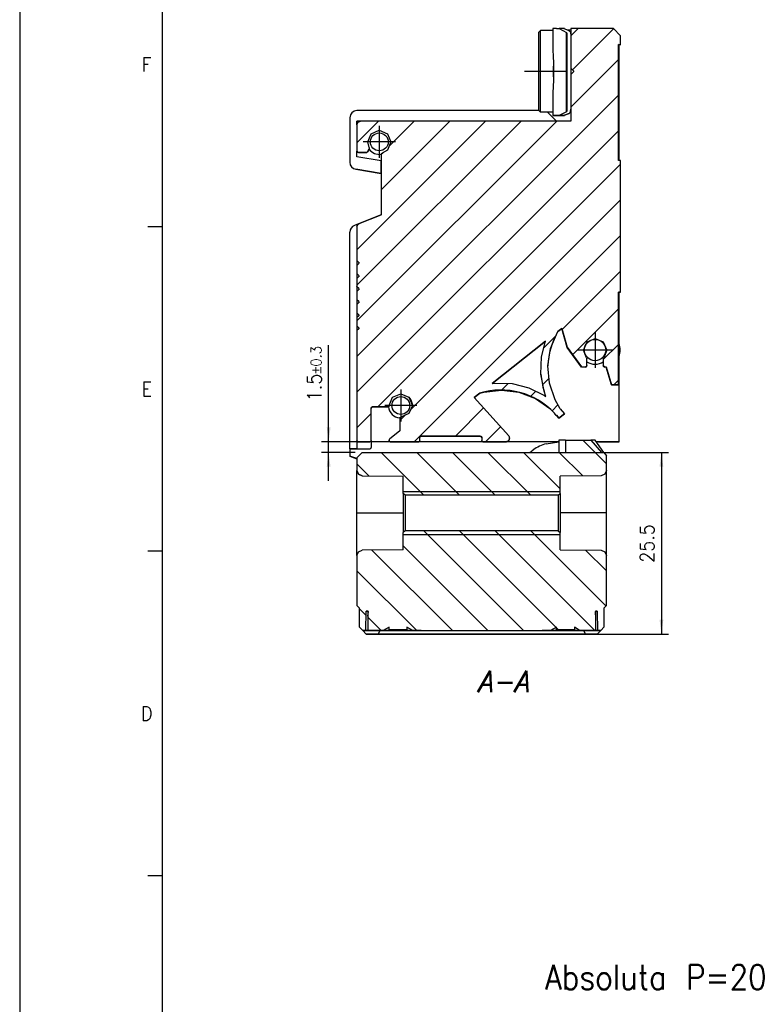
# Model space of a CAD drawing. Header units: millimetres. Extents: x -285 to 2170, y -283 to 203.
# Tile 2 of 33: x -285 to -183, y -93 to 45. Entities that reach past the tile are written whole.
import ezdxf

# ---------------------------------------------------------------- set-up
doc = ezdxf.new("R2010")
doc.units = ezdxf.units.MM
doc.linetypes.add('DOT_CENTER', pattern=[14, 12, -1, 0, -1])
doc.layers.add('1', color=7, linetype='Continuous')
doc.styles.add('CONVERTER_11', font='txt.shx', dxfattribs={"width": 0.9})
doc.styles.add('CONVERTER_14', font='txt.shx', dxfattribs={"width": 0.9, "oblique": 15})
doc.dimstyles.new('ME10_DIM_25', dxfattribs={"dimtxt": 2, "dimasz": 2, "dimexe": 1, "dimexo": 1, "dimgap": 1, "dimtad": 1, "dimdec": 1, "dimdsep": 46, "dimtxsty": 'CONVERTER_11', "dimsah": 1, "dimcen": 0.09, "dimclrd": 2, "dimclre": 2, "dimclrt": 2, "dimadec": 0, "dimazin": 0, "dimtfac": 1, "dimtdec": 4, "dimtix": 1, "dimtmove": 0, "dimatfit": 3, "dimfxl": 1, "dimtolj": 1, "dimtzin": 0, "dimarcsym": 0})
doc.dimstyles.new('ME10_DIM_26', dxfattribs={"dimtxt": 2, "dimasz": 2, "dimexe": 1, "dimexo": 1, "dimgap": 1, "dimtad": 1, "dimdsep": 46, "dimtxsty": 'CONVERTER_11', "dimsah": 1, "dimcen": 0.09, "dimclrd": 2, "dimclre": 2, "dimclrt": 2, "dimadec": 0, "dimazin": 0, "dimtol": 1, "dimtp": 0.3, "dimtm": 0.3, "dimtfac": 0.75, "dimtdec": 1, "dimtix": 1, "dimtmove": 0, "dimatfit": 3, "dimfxl": 1, "dimtolj": 1, "dimtzin": 0, "dimarcsym": 0})
pattern_1 = [(-45, (0, 0), (2.5, 2.5), [])]

# ---------------------------------------------------------------- blocks, each defined once
blk = doc.blocks.new('Marco_a2', base_point=(304.21, -212.02))
at = {"layer": '1', "color": 7, "linetype": 'Continuous'}
blk.add_line((-264.79, 197.98), (-264.79, -212.02), dxfattribs=at)
at = {"layer": '1', "color": 2, "linetype": 'Continuous'}
for p, q in [((-284.79, 79.98), (-284.79, -217.02)), ((-264.79, 15.76), (-266.79, 15.76)), ((-264.79, -29.8), (-266.79, -29.8)), ((-264.79, -75.35), (-266.79, -75.35))]:
    blk.add_line(p, q, dxfattribs=at)
at = {"layer": '1', "color": 2, "char_height": 2, "attachment_point": 4, "line_spacing_factor": 1.20048, "style": 'CONVERTER_11'}
for s, insert in [('F', (-267.69, 38.54)), ('E', (-267.69, -7.02)), ('D', (-267.78, -52.58))]:
    blk.add_mtext(s, dxfattribs=dict(at, insert=insert))
blk = doc.blocks.new('Top', base_point=(304.21, -212.02))
blk.add_blockref('Marco_a2', (304.21, -212.02))
blk = doc.blocks.new('CABEZA__23', base_point=(-237.46, -41.42))
at = {"linetype": 'Continuous'}
h = blk.add_hatch(dxfattribs=at)
h.set_pattern_fill('_USER', color=3, scale=3.535534, angle=-45, pattern_type=0)
h.set_pattern_definition(pattern_1)
h.paths.add_polyline_path([(-230.96, -21.67), (-230.96, -19.27), (-236.72, -19.19), (-237.24, -18.98), (-237.46, -18.44), (-237.46, -16.67), (-236.71, -15.92), (-208.2, -15.92), (-208.2, -14.21), (-204.66, -14.21), (-203.15, -15.92), (-202.8, -15.92), (-202.46, -16.38), (-202.46, -18.44), (-202.68, -18.98), (-203.2, -19.19), (-208.96, -19.27), (-208.96, -21.67), (-209.21, -21.92), (-230.71, -21.92)])
h = blk.add_hatch(dxfattribs=at)
h.set_pattern_fill('_USER', color=3, scale=3.535534, angle=-45, pattern_type=0)
h.set_pattern_definition(pattern_1)
h.paths.add_polyline_path([(-230.96, -27.17), (-230.96, -29.57), (-236.72, -29.65), (-237.24, -29.87), (-237.46, -30.4), (-237.46, -37.42), (-237.16, -37.72), (-237.16, -40.42), (-236.66, -40.92), (-236.23, -40.92), (-236.16, -38.22), (-235.91, -38.22), (-235.91, -40.92), (-233.78, -40.92), (-233.38, -40.68), (-232.96, -40.47), (-232.96, -40.82), (-230.45, -40.82), (-230.45, -40.47), (-230.04, -40.68), (-229.63, -40.92), (-210.28, -40.92), (-209.88, -40.68), (-209.46, -40.47), (-209.46, -40.82), (-206.95, -40.82), (-206.95, -40.47), (-206.54, -40.68), (-206.13, -40.92), (-204.01, -40.92), (-204.01, -38.22), (-203.76, -38.22), (-203.69, -40.92), (-203.26, -40.92), (-202.76, -40.42), (-202.76, -37.72), (-202.46, -37.42), (-202.46, -30.4), (-202.68, -29.87), (-203.2, -29.65), (-208.96, -29.57), (-208.96, -27.17), (-209.21, -26.92), (-230.71, -26.92)])
at = {"color": 7, "linetype": 'Continuous'}
for p, q in [((-209.13, -14.21), (-209.13, -15.92)), ((-208.2, -14.21), (-208.2, -15.92)), ((-208.2, -14.21), (-204.66, -14.21)), ((-204.66, -14.21), (-203.15, -15.92)), ((-204.04, -14.21), (-204.66, -14.21)), ((-202.8, -15.92), (-204.04, -14.21)), ((-236.71, -15.92), (-237.46, -16.67)), ((-236.71, -15.92), (-208.2, -15.92)), ((-203.15, -15.92), (-202.8, -15.92)), ((-202.8, -15.92), (-202.46, -16.38)), ((-202.46, -18.44), (-202.46, -16.38)), ((-237.46, -16.67), (-237.46, -18.44)), ((-237.46, -24.42), (-237.46, -18.44)), ((-237.24, -18.98), (-237.46, -18.44)), ((-237.46, -18.44), (-237.24, -18.98)), ((-236.72, -19.19), (-237.24, -18.98)), ((-237.24, -18.98), (-236.72, -19.19)), ((-236.72, -19.19), (-230.96, -19.27)), ((-236.72, -19.19), (-230.96, -19.27)), ((-230.96, -21.67), (-230.96, -19.27)), ((-203.2, -19.19), (-208.96, -19.27)), ((-203.2, -19.19), (-208.96, -19.27)), ((-208.96, -21.67), (-208.96, -19.27)), ((-202.68, -18.98), (-203.2, -19.19)), ((-202.68, -18.98), (-203.2, -19.19)), ((-202.46, -18.44), (-202.68, -18.98)), ((-202.46, -18.44), (-202.68, -18.98)), ((-202.46, -24.42), (-202.46, -18.44)), ((-230.71, -21.92), (-230.96, -21.67)), ((-230.96, -21.67), (-230.96, -27.17)), ((-230.71, -21.92), (-230.71, -26.92)), ((-209.21, -21.92), (-230.71, -21.92)), ((-209.21, -21.92), (-208.96, -21.67)), ((-209.21, -21.92), (-209.21, -26.92)), ((-208.96, -21.67), (-208.96, -27.17)), ((-237.46, -24.42), (-236.72, -24.42)), ((-237.46, -30.4), (-237.46, -24.42)), ((-236.72, -24.42), (-230.96, -24.42)), ((-203.2, -24.42), (-208.96, -24.42)), ((-202.46, -24.42), (-203.2, -24.42)), ((-202.46, -30.4), (-202.46, -24.42)), ((-230.71, -26.92), (-230.96, -27.17)), ((-230.96, -29.57), (-230.96, -27.17)), ((-209.21, -26.92), (-230.71, -26.92)), ((-209.21, -26.92), (-208.96, -27.17)), ((-208.96, -29.57), (-208.96, -27.17)), ((-237.46, -30.4), (-237.24, -29.87)), ((-237.46, -30.4), (-237.46, -37.42)), ((-237.24, -29.87), (-236.72, -29.65)), ((-230.96, -29.57), (-236.72, -29.65)), ((-208.96, -29.57), (-203.2, -29.65)), ((-203.2, -29.65), (-202.68, -29.87)), ((-202.68, -29.87), (-202.46, -30.4)), ((-202.46, -37.42), (-202.46, -30.4)), ((-237.46, -37.42), (-237.16, -37.72)), ((-237.16, -37.72), (-237.46, -37.42)), ((-237.16, -37.72), (-237.46, -37.42)), ((-237.46, -37.42), (-237.16, -37.72)), ((-237.16, -37.72), (-237.16, -40.42)), ((-236.23, -40.92), (-236.16, -38.22)), ((-236.23, -40.92), (-236.16, -38.22)), ((-236.16, -38.22), (-235.91, -38.22)), ((-235.97, -38.22), (-236.16, -38.22)), ((-236.16, -38.22), (-236.16, -38.22)), ((-235.95, -38.57), (-235.99, -38.92)), ((-235.91, -38.22), (-235.97, -38.22)), ((-235.91, -38.27), (-235.95, -38.57)), ((-235.91, -40.92), (-235.91, -38.22)), ((-204.01, -38.22), (-204.01, -40.92)), ((-204.01, -38.22), (-203.76, -38.22)), ((-203.94, -38.22), (-204.01, -38.22)), ((-203.97, -38.57), (-204.01, -38.27)), ((-203.93, -38.92), (-203.97, -38.57)), ((-203.76, -38.22), (-203.94, -38.22)), ((-203.76, -38.22), (-203.69, -40.92)), ((-203.76, -38.22), (-203.69, -40.92)), ((-203.76, -38.22), (-203.76, -38.22)), ((-202.46, -37.42), (-202.76, -37.72)), ((-202.76, -37.72), (-202.46, -37.42)), ((-202.76, -37.72), (-202.46, -37.42)), ((-202.46, -37.42), (-202.76, -37.72)), ((-202.76, -40.42), (-202.76, -37.72)), ((-235.91, -38.92), (-235.99, -38.92)), ((-235.99, -38.92), (-235.91, -38.92)), ((-204.01, -38.92), (-203.93, -38.92)), ((-237.16, -40.42), (-236.66, -40.92)), ((-236.66, -40.92), (-237.16, -40.42)), ((-237.16, -40.42), (-237.16, -40.42)), ((-236.66, -40.92), (-236.66, -40.92)), ((-236.66, -40.92), (-236.23, -40.92)), ((-236.66, -40.92), (-236.16, -41.42)), ((-234.22, -40.92), (-236.66, -40.92)), ((-236.66, -40.92), (-236.16, -41.42)), ((-236.23, -40.92), (-236.23, -40.92)), ((-236.23, -40.92), (-233.38, -40.92)), ((-236.16, -41.42), (-234.51, -41.42)), ((-203.76, -41.42), (-236.16, -41.42)), ((-235.91, -40.92), (-233.78, -40.92)), ((-235.91, -40.92), (-235.91, -40.92)), ((-234.51, -41.42), (-234.22, -40.92)), ((-233.38, -40.68), (-233.78, -40.92)), ((-232.96, -40.47), (-233.38, -40.68)), ((-232.96, -40.82), (-232.96, -40.47)), ((-230.45, -40.82), (-232.96, -40.82)), ((-231.71, -40.92), (-229.63, -40.92)), ((-230.45, -40.47), (-230.45, -40.82)), ((-230.04, -40.68), (-230.45, -40.47)), ((-229.63, -40.92), (-230.04, -40.68)), ((-229.63, -40.92), (-210.28, -40.92)), ((-209.88, -40.68), (-210.28, -40.92)), ((-209.46, -40.47), (-209.88, -40.68)), ((-209.46, -40.82), (-209.46, -40.47)), ((-206.95, -40.82), (-209.46, -40.82)), ((-208.21, -40.92), (-206.13, -40.92)), ((-206.54, -40.68), (-206.95, -40.47)), ((-206.95, -40.47), (-206.95, -40.82)), ((-206.13, -40.92), (-206.54, -40.68)), ((-206.53, -40.92), (-203.69, -40.92)), ((-206.13, -40.92), (-204.01, -40.92)), ((-205.69, -40.92), (-205.41, -41.42)), ((-203.26, -40.92), (-205.69, -40.92)), ((-205.41, -41.42), (-203.76, -41.42)), ((-204.01, -40.92), (-204.01, -40.92)), ((-203.76, -41.42), (-203.26, -40.92)), ((-203.76, -41.42), (-203.26, -40.92)), ((-203.69, -40.92), (-203.26, -40.92)), ((-203.69, -40.92), (-203.69, -40.92)), ((-203.26, -40.92), (-202.76, -40.42)), ((-202.76, -40.42), (-203.26, -40.92)), ((-203.26, -40.92), (-203.26, -40.92)), ((-202.76, -40.42), (-202.76, -40.42))]:
    blk.add_line(p, q, dxfattribs=at)
for points, knots in [([(-208.2, -14.21), (-208.38, -14.21), (-208.69, -14.21), (-209, -14.21), (-209.13, -14.21)], [0, 0, 0, 0, 0.5416641, 0.9298079, 0.9298079, 0.9298079, 0.9298079]), ([(-235.91, -40.92), (-235.86, -40.92), (-235.76, -40.92), (-235.52, -40.92), (-235.15, -40.92), (-234.63, -40.92), (-234, -40.92), (-233.53, -40.92), (-233.29, -40.92)], [0, 0, 0, 0, 0.133957, 0.319313, 0.708311, 1.23432, 1.879507, 2.622001, 2.622001, 2.622001, 2.622001]), ([(-229.86, -41.42), (-229.89, -41.42), (-230, -41.42), (-230.26, -41.42), (-230.66, -41.42), (-231.19, -41.42), (-231.8, -41.42), (-232.46, -41.42), (-233.11, -41.42), (-233.73, -41.42), (-234.24, -41.42), (-234.68, -41.42), (-234.87, -41.42), (-235.11, -41.42), (-234.87, -41.42), (-234.68, -41.42), (-234.24, -41.42), (-233.73, -41.42), (-233.11, -41.42), (-232.46, -41.42), (-231.8, -41.42), (-231.19, -41.42), (-230.66, -41.42), (-230.26, -41.42), (-230, -41.42), (-229.89, -41.42), (-229.86, -41.42)], [0, 0, 0, 0, 0.088594, 0.348334, 0.761523, 1.3, 1.927071, 2.6, 3.272929, 3.9, 4.438477, 4.851666, 5.111406, 5.2, 5.288594, 5.548334, 5.961523, 6.5, 7.127071, 7.8, 8.472929, 9.1, 9.638477, 10.051666, 10.311407, 10.4, 10.4, 10.4, 10.4]), ([(-234.96, -40.92), (-234.92, -40.92), (-234.78, -40.92), (-234.46, -40.92), (-233.95, -40.92), (-233.3, -40.92), (-232.53, -40.92), (-231.71, -40.92), (-230.89, -40.92), (-230.12, -40.92), (-229.48, -40.92), (-228.93, -40.92), (-228.69, -40.92), (-228.4, -40.92), (-228.69, -40.92), (-228.93, -40.92), (-229.48, -40.92), (-230.12, -40.92), (-230.89, -40.92), (-231.71, -40.92), (-232.53, -40.92), (-233.3, -40.92), (-233.95, -40.92), (-234.46, -40.92), (-234.78, -40.92), (-234.92, -40.92), (-234.96, -40.92)], [0, 0, 0, 0, 0.110742, 0.435417, 0.951904, 1.625, 2.408838, 3.25, 4.091162, 4.875, 5.548096, 6.064583, 6.389258, 6.5, 6.610742, 6.935417, 7.451904, 8.125, 8.908838, 9.75, 10.591162, 11.375, 12.048096, 12.564583, 12.889258, 13, 13, 13, 13]), ([(-234.51, -41.42), (-232.96, -41.42), (-229.79, -41.42), (-224.94, -41.42), (-219.96, -41.42), (-214.97, -41.42), (-210.12, -41.42), (-206.95, -41.42), (-205.41, -41.42)], [0, 0, 0, 0, 4.624775, 9.518238, 14.54789, 19.577542, 24.471006, 29.09578, 29.09578, 29.09578, 29.09578]), ([(-233.78, -40.92), (-233.63, -40.92), (-233.3, -40.92), (-232.8, -40.92), (-232.26, -40.92), (-231.89, -40.92), (-231.71, -40.92)], [0, 0, 0, 0, 0.461686, 0.971482, 1.514173, 2.07356, 2.07356, 2.07356, 2.07356]), ([(-233.29, -40.92), (-231.87, -40.92), (-228.95, -40.92), (-224.51, -40.92), (-219.96, -40.92), (-215.41, -40.92), (-210.96, -40.92), (-208.05, -40.92), (-206.63, -40.92)], [0, 0, 0, 0, 4.261438, 8.739822, 13.327993, 17.916165, 22.394549, 26.655987, 26.655987, 26.655987, 26.655987]), ([(-232.96, -40.82), (-232.76, -40.82), (-232.34, -40.82), (-231.71, -40.82), (-231.07, -40.82), (-230.66, -40.82), (-230.45, -40.82)], [0, 0, 0, 0, 0.610559, 1.25586, 1.901161, 2.51172, 2.51172, 2.51172, 2.51172]), ([(-211.46, -40.92), (-211.42, -40.92), (-211.28, -40.92), (-210.96, -40.92), (-210.45, -40.92), (-209.8, -40.92), (-209.03, -40.92), (-208.21, -40.92), (-207.39, -40.92), (-206.62, -40.92), (-205.98, -40.92), (-205.43, -40.92), (-205.19, -40.92), (-204.9, -40.92), (-205.19, -40.92), (-205.43, -40.92), (-205.98, -40.92), (-206.62, -40.92), (-207.39, -40.92), (-208.21, -40.92), (-209.03, -40.92), (-209.8, -40.92), (-210.45, -40.92), (-210.96, -40.92), (-211.28, -40.92), (-211.42, -40.92), (-211.46, -40.92)], [0, 0, 0, 0, 0.110742, 0.435417, 0.951904, 1.625, 2.408838, 3.25, 4.091162, 4.875, 5.548096, 6.064583, 6.389258, 6.5, 6.610742, 6.935417, 7.451904, 8.125, 8.908838, 9.75, 10.591162, 11.375, 12.048096, 12.564583, 12.889258, 13, 13, 13, 13]), ([(-210.28, -40.92), (-210.13, -40.92), (-209.8, -40.92), (-209.3, -40.92), (-208.76, -40.92), (-208.39, -40.92), (-208.21, -40.92)], [0, 0, 0, 0, 0.461686, 0.971482, 1.514173, 2.07356, 2.07356, 2.07356, 2.07356]), ([(-204.86, -41.42), (-204.89, -41.42), (-205, -41.42), (-205.26, -41.42), (-205.66, -41.42), (-206.19, -41.42), (-206.8, -41.42), (-207.46, -41.42), (-208.11, -41.42), (-208.73, -41.42), (-209.24, -41.42), (-209.68, -41.42), (-209.87, -41.42), (-210.11, -41.42), (-209.87, -41.42), (-209.68, -41.42), (-209.24, -41.42), (-208.73, -41.42), (-208.11, -41.42), (-207.46, -41.42), (-206.8, -41.42), (-206.19, -41.42), (-205.66, -41.42), (-205.26, -41.42), (-205, -41.42), (-204.89, -41.42), (-204.86, -41.42)], [0, 0, 0, 0, 0.088594, 0.348334, 0.761523, 1.3, 1.927071, 2.6, 3.272929, 3.9, 4.438477, 4.851666, 5.111406, 5.2, 5.288594, 5.548334, 5.961523, 6.5, 7.127071, 7.8, 8.472929, 9.1, 9.638477, 10.051666, 10.311407, 10.4, 10.4, 10.4, 10.4]), ([(-209.46, -40.82), (-209.26, -40.82), (-208.84, -40.82), (-208.21, -40.82), (-207.57, -40.82), (-207.16, -40.82), (-206.95, -40.82)], [0, 0, 0, 0, 0.610559, 1.25586, 1.901161, 2.51172, 2.51172, 2.51172, 2.51172]), ([(-206.63, -40.92), (-206.38, -40.92), (-205.92, -40.92), (-205.28, -40.92), (-204.76, -40.92), (-204.4, -40.92), (-204.16, -40.92), (-204.05, -40.92), (-204.01, -40.92)], [0, 0, 0, 0, 0.742494, 1.387681, 1.91369, 2.302688, 2.488044, 2.622001, 2.622001, 2.622001, 2.622001])]:
    blk.add_open_spline(points, degree=3, knots=knots, dxfattribs=at)
at = {"layer": '1', "color": 30, "linetype": 'Continuous'}
for p, q in [((-230.96, -21.42), (-208.96, -21.42)), ((-230.96, -27.42), (-208.96, -27.42))]:
    blk.add_line(p, q, dxfattribs=at)
blk = doc.blocks.new('REGLA__24', base_point=(-238.46, -16.81))
at = {"linetype": 'Continuous'}
h = blk.add_hatch(dxfattribs=at)
h.set_pattern_fill('_USER', color=3, scale=3.535534, angle=45, pattern_type=0)
h.set_pattern_definition([(45, (0, 0), (-2.5, 2.5), [])])
h.paths.add_polyline_path([(-237.31, 30.43), (-237.46, 30.08), (-237.46, 26.38), (-237.4, 26.24), (-237.26, 26.18), (-236.17, 26.18), (-236.03, 26.24), (-236, 26.28), (-235.75, 26.7), (-235.73, 26.8), (-235.75, 26.9), (-235.95, 27.68), (-235.48, 28.83), (-234.33, 29.31), (-233.18, 28.83), (-232.7, 27.68), (-233.18, 26.53), (-233.93, 26.11), (-234.02, 26.06), (-234.06, 26), (-234.06, 17.45), (-237.14, 16.22), (-237.31, 16.11), (-237.46, 15.76), (-237.46, 11.03), (-237.19, 10.75), (-237.16, 10.68), (-237.19, 10.61), (-237.46, 10.34), (-237.46, 9.19), (-237.19, 8.92), (-237.16, 8.85), (-237.19, 8.78), (-237.46, 8.51), (-237.46, 7.36), (-237.19, 7.09), (-237.16, 7.02), (-237.19, 6.95), (-237.46, 6.68), (-237.46, 5.53), (-237.19, 5.26), (-237.16, 5.18), (-237.19, 5.11), (-237.46, 4.84), (-237.46, 3.69), (-237.19, 3.42), (-237.16, 3.35), (-237.19, 3.28), (-237.46, 3.01), (-237.46, 1.86), (-237.19, 1.59), (-237.16, 1.52), (-237.19, 1.45), (-237.46, 1.18), (-237.46, -14.22), (-237.4, -14.36), (-237.26, -14.42), (-235.66, -14.42), (-235.52, -14.36), (-235.46, -14.22), (-235.46, -9.72), (-235.4, -9.58), (-235.26, -9.52), (-233.14, -9.52), (-233, -9.46), (-232.94, -9.32), (-232.46, -8.17), (-231.31, -7.7), (-230.16, -8.17), (-229.69, -9.32), (-230.16, -10.47), (-231.29, -10.95), (-231.43, -11.01), (-231.46, -11.04), (-231.46, -12.87), (-232.89, -14.07), (-232.9, -14.08), (-232.96, -14.22), (-232.9, -14.36), (-232.76, -14.42), (-228.86, -14.42), (-228.72, -14.36), (-228.66, -14.22), (-228.66, -13.82), (-228.6, -13.68), (-228.46, -13.62), (-220.16, -13.62), (-220.02, -13.68), (-219.96, -13.82), (-219.96, -14.22), (-219.9, -14.36), (-219.76, -14.42), (-216.54, -14.42), (-216.18, -14.27), (-216.04, -13.92), (-216.17, -13.59), (-221, -8.21), (-220.24, -7.61), (-219.64, -7.45), (-217.19, -7.16), (-214.74, -7.46), (-212.43, -8.34), (-210.41, -9.75), (-209.74, -10.4), (-209.52, -10.72), (-209.48, -10.69), (-209.14, -11.1), (-208.36, -10.48), (-208.95, -9.78), (-209.66, -8.54), (-210.45, -6.21), (-210.66, -3.75), (-210.28, -1.31), (-209.32, 0.97), (-209.26, 1.07), (-208.73, 1.49), (-207.97, -1.16), (-205.96, -3.92), (-205.39, -3.92), (-205.24, -3.86), (-205.19, -3.72), (-205.19, -2.77), (-205.24, -2.63), (-205.66, -1.54), (-205.18, -0.39), (-204.04, 0.08), (-202.89, -0.39), (-202.41, -1.54), (-202.83, -2.63), (-202.89, -2.77), (-202.89, -3.72), (-202.83, -3.86), (-202.69, -3.92), (-202.47, -3.92), (-201.76, -6.42), (-200.76, -6.42), (-200.76, 6.58), (-200.46, 6.58), (-200.46, 25.08), (-200.76, 25.08), (-200.76, 41.33), (-200.46, 41.33), (-200.46, 42.58), (-201.46, 43.58), (-207.46, 43.58), (-207.46, 38.02), (-207.09, 37.65), (-207.06, 37.58), (-207.09, 37.51), (-207.46, 37.14), (-207.46, 30.58), (-236.96, 30.58)])
h.paths.add_polyline_path([(-211.64, -4.93), (-211.55, -2.5), (-211.01, -0.31), (-218.49, -6.23), (-218.12, -6.19), (-215.69, -6.26), (-213.33, -6.85), (-211.16, -7.93), (-210.95, -8.07), (-211.2, -7.32)], flags=16)
at = {"color": 7, "linetype": 'Continuous'}
for p, q in [((-211.71, 43.33), (-211.96, 43.08)), ((-211.96, 35.79), (-211.96, 43.08)), ((-209.96, 43.33), (-211.71, 43.33)), ((-211.71, 35.71), (-211.71, 43.33)), ((-209.96, 43.58), (-209.96, 40.41)), ((-209.46, 43.58), (-209.96, 43.58)), ((-209.46, 43.58), (-209.08, 43.58)), ((-208.46, 43.58), (-209.08, 43.58)), ((-209.08, 43.58), (-208.06, 43.04)), ((-207.66, 43.27), (-208.46, 43.58)), ((-208.36, 43.58), (-208.46, 43.58)), ((-208.36, 43.54), (-208.36, 43.58)), ((-208.03, 42.99), (-208.06, 43.04)), ((-208.06, 31.92), (-208.06, 43.04)), ((-207.96, 42.87), (-208.03, 42.99)), ((-207.96, 41.58), (-207.96, 42.87)), ((-207.46, 43.37), (-207.93, 43.37)), ((-207.66, 43.27), (-207.56, 43.16)), ((-207.56, 43.16), (-207.5, 43.02)), ((-207.5, 43.02), (-207.49, 42.99)), ((-207.49, 42.99), (-207.46, 42.68)), ((-207.46, 43.58), (-207.46, 38.02)), ((-201.46, 43.58), (-207.46, 43.58)), ((-200.46, 42.58), (-201.46, 43.58)), ((-207.96, 33.38), (-207.96, 41.58)), ((-200.46, 41.33), (-200.46, 42.58)), ((-209.96, 40.41), (-209.96, 40.31)), ((-209.96, 40.31), (-209.95, 39.97)), ((-200.76, 41.33), (-200.46, 41.32)), ((-200.76, 41.33), (-200.46, 41.33)), ((-200.66, 41.32), (-200.76, 41.33)), ((-200.46, 41.32), (-200.76, 41.33)), ((-200.76, 25.08), (-200.76, 41.33)), ((-200.46, 41.32), (-200.66, 41.32)), ((-200.66, 25.08), (-200.66, 41.32)), ((-200.46, 41.32), (-200.46, 41.33)), ((-209.95, 39.97), (-209.87, 38.52)), ((-209.87, 38.52), (-209.86, 38.33)), ((-209.86, 36.82), (-209.86, 38.33)), ((-209.86, 38.33), (-209.86, 36.82)), ((-207.46, 38.02), (-207.09, 37.65)), ((-207.09, 37.65), (-207.46, 38.02)), ((-207.46, 38.02), (-207.46, 38.02)), ((-207.46, 38.02), (-207.46, 37.14)), ((-207.46, 37.14), (-207.09, 37.51)), ((-207.09, 37.65), (-207.06, 37.58)), ((-207.06, 37.58), (-207.09, 37.51)), ((-209.87, 36.63), (-209.95, 35.18)), ((-209.86, 36.82), (-209.87, 36.63)), ((-207.46, 37.14), (-207.46, 30.58)), ((-211.96, 32.08), (-211.96, 35.79)), ((-211.71, 31.83), (-211.71, 35.71)), ((-209.95, 35.18), (-209.96, 34.84)), ((-209.96, 34.84), (-209.96, 34.74)), ((-209.96, 34.74), (-209.96, 31.38)), ((-207.96, 32.08), (-207.96, 33.38)), ((-211.96, 32.07), (-237.46, 32.07)), ((-211.71, 31.83), (-211.96, 32.08)), ((-209.96, 31.83), (-211.71, 31.83)), ((-209.46, 30.58), (-210.71, 31.83)), ((-208.06, 31.92), (-209.08, 31.38)), ((-208.06, 31.92), (-208.03, 31.96)), ((-208.03, 31.96), (-207.96, 32.08)), ((-207.56, 31.8), (-207.66, 31.68)), ((-207.66, 31.68), (-207.56, 31.8)), ((-207.5, 31.94), (-207.56, 31.8)), ((-207.56, 31.8), (-207.5, 31.94)), ((-207.49, 31.96), (-207.5, 31.94)), ((-207.5, 31.94), (-207.49, 31.96)), ((-207.46, 32.27), (-207.49, 31.96)), ((-207.49, 31.96), (-207.46, 32.27)), ((-238.46, 31.07), (-238.46, 24.82)), ((-236.97, 30.58), (-237.46, 30.58)), ((-237.46, 30.08), (-237.46, 30.58)), ((-237.46, 30.58), (-236.97, 30.58)), ((-237.46, 30.08), (-237.31, 30.43)), ((-237.31, 30.43), (-236.96, 30.58)), ((-207.46, 30.58), (-236.96, 30.58)), ((-209.72, 31.38), (-209.96, 31.38)), ((-209.96, 31.38), (-209.46, 31.38)), ((-209.96, 31.38), (-209.72, 31.38)), ((-209.46, 31.38), (-209.96, 31.38)), ((-209.08, 31.38), (-209.46, 31.38)), ((-209.08, 31.38), (-209.46, 31.38)), ((-208.46, 31.38), (-209.08, 31.38)), ((-208.46, 31.38), (-209.06, 31.38)), ((-209.06, 31.38), (-208.46, 31.38)), ((-208.46, 31.38), (-207.66, 31.68)), ((-207.66, 31.68), (-208.36, 31.41)), ((-208.36, 31.38), (-208.36, 31.41)), ((-237.46, 30.08), (-237.46, 26.38)), ((-235.48, 28.83), (-234.33, 29.31)), ((-234.33, 29.31), (-233.18, 28.83)), ((-235.95, 27.68), (-235.48, 28.83)), ((-235.75, 26.9), (-235.95, 27.68)), ((-233.18, 28.83), (-232.7, 27.68)), ((-232.7, 27.68), (-233.18, 26.53)), ((-237.4, 26.24), (-237.46, 26.38)), ((-237.46, 25.59), (-237.46, 26.37)), ((-236, 26.28), (-236.03, 26.24)), ((-236, 26.28), (-235.75, 26.7)), ((-235.77, 26.67), (-236, 26.27)), ((-235.75, 26.7), (-235.77, 26.67)), ((-235.75, 26.9), (-235.73, 26.8)), ((-235.73, 26.8), (-235.75, 26.7)), ((-235.74, 26.74), (-235.75, 26.7)), ((-235.73, 26.79), (-235.74, 26.74)), ((-235.73, 26.8), (-235.73, 26.79)), ((-233.18, 26.53), (-233.93, 26.11)), ((-234.08, 25.03), (-237.46, 25.59)), ((-237.26, 26.18), (-237.4, 26.24)), ((-237.26, 26.18), (-236.17, 26.18)), ((-236.17, 26.17), (-237.26, 26.17)), ((-236.03, 26.24), (-236.17, 26.18)), ((-234.08, 23.26), (-234.08, 25.03)), ((-234.06, 26), (-234.02, 26.06)), ((-234.06, 26), (-234.06, 17.45)), ((-234.02, 26.06), (-233.93, 26.11)), ((-200.46, 25.08), (-200.76, 25.08)), ((-200.46, 6.58), (-200.46, 25.08)), ((-234.08, 23.26), (-237.62, 23.84)), ((-237.62, 23.84), (-234.08, 23.26)), ((-234.08, 23.26), (-234.08, 17.44)), ((-234.08, 17.44), (-237.46, 16.1)), ((-237.14, 16.22), (-234.06, 17.45)), ((-237.46, 16.1), (-237.83, 15.95)), ((-237.46, 15.76), (-237.31, 16.11)), ((-237.46, 16.1), (-237.46, 15.76)), ((-237.46, 15.76), (-237.46, 11.03)), ((-237.31, 16.11), (-237.14, 16.22)), ((-238.46, -15.42), (-238.46, 15.02)), ((-237.46, 11.03), (-237.19, 10.75)), ((-237.46, 11.03), (-237.46, 11.02)), ((-237.19, 10.75), (-237.46, 11.02)), ((-237.46, 11.02), (-237.46, 10.34)), ((-237.19, 10.61), (-237.46, 10.34)), ((-237.46, 10.34), (-237.46, 9.19)), ((-237.19, 10.75), (-237.16, 10.68)), ((-237.19, 10.75), (-237.16, 10.68)), ((-237.16, 10.68), (-237.19, 10.61)), ((-237.46, 9.19), (-237.19, 8.92)), ((-237.19, 8.92), (-237.46, 9.19)), ((-237.46, 9.19), (-237.46, 8.51)), ((-237.46, 9.19), (-237.46, 9.19)), ((-237.19, 8.78), (-237.46, 8.51)), ((-237.46, 8.51), (-237.46, 7.36)), ((-237.19, 8.92), (-237.16, 8.85)), ((-237.19, 8.92), (-237.16, 8.85)), ((-237.16, 8.85), (-237.19, 8.78)), ((-237.46, 7.36), (-237.19, 7.09)), ((-237.46, 7.35), (-237.46, 7.36)), ((-237.46, 7.35), (-237.46, 6.68)), ((-237.19, 7.08), (-237.46, 7.35)), ((-237.19, 6.95), (-237.46, 6.68)), ((-237.19, 7.09), (-237.16, 7.02)), ((-237.19, 7.08), (-237.16, 7.02)), ((-237.16, 7.02), (-237.19, 6.95)), ((-237.46, 6.68), (-237.46, 5.53)), ((-200.76, -6.42), (-200.76, 6.58)), ((-200.76, 6.58), (-200.46, 6.58)), ((-200.66, 6.57), (-200.76, 6.57)), ((-200.46, 6.57), (-200.66, 6.57)), ((-200.66, -14.42), (-200.66, 6.57)), ((-200.46, 6.57), (-200.46, 6.58)), ((-237.46, 5.53), (-237.19, 5.26)), ((-237.46, 5.53), (-237.46, 5.52)), ((-237.46, 5.52), (-237.46, 4.84)), ((-237.19, 5.25), (-237.46, 5.52)), ((-237.19, 5.11), (-237.46, 4.84)), ((-237.46, 4.84), (-237.46, 3.69)), ((-237.19, 5.26), (-237.16, 5.18)), ((-237.19, 5.25), (-237.16, 5.18)), ((-237.16, 5.18), (-237.19, 5.11)), ((-237.19, 3.42), (-237.46, 3.69)), ((-237.46, 3.69), (-237.46, 3.01)), ((-237.46, 3.69), (-237.19, 3.42)), ((-237.46, 3.69), (-237.46, 3.69)), ((-237.19, 3.28), (-237.46, 3.01)), ((-237.46, 3.01), (-237.46, 1.86)), ((-237.19, 3.42), (-237.16, 3.35)), ((-237.19, 3.42), (-237.16, 3.35)), ((-237.16, 3.35), (-237.19, 3.28)), ((-237.46, 1.86), (-237.19, 1.59)), ((-237.46, 1.86), (-237.46, 1.86)), ((-237.19, 1.58), (-237.46, 1.86)), ((-237.46, 1.86), (-237.46, 1.18)), ((-237.19, 1.45), (-237.46, 1.18)), ((-237.19, 1.59), (-237.16, 1.52)), ((-237.19, 1.58), (-237.16, 1.52)), ((-237.16, 1.52), (-237.19, 1.45)), ((-209.26, 1.07), (-208.73, 1.49)), ((-208.73, 1.49), (-209.26, 1.07)), ((-208.73, 1.49), (-208.73, 1.49)), ((-207.97, -1.17), (-208.73, 1.49)), ((-208.73, 1.49), (-207.97, -1.16)), ((-237.46, 1.18), (-237.46, -14.22)), ((-210.28, -1.31), (-209.32, 0.97)), ((-209.32, 0.97), (-209.26, 1.07)), ((-209.26, 1.07), (-209.26, 1.07)), ((-205.18, -0.39), (-204.04, 0.08)), ((-204.04, 0.08), (-202.89, -0.39)), ((-211.01, -0.31), (-218.49, -6.23)), ((-218.49, -6.23), (-211.01, -0.31)), ((-211.55, -2.5), (-211.01, -0.31)), ((-210.66, -3.75), (-210.28, -1.31)), ((-207.97, -1.16), (-207.97, -1.17)), ((-207.97, -1.16), (-205.96, -3.92)), ((-205.96, -3.93), (-207.97, -1.17)), ((-205.66, -1.54), (-205.18, -0.39)), ((-202.89, -0.39), (-202.41, -1.54)), ((-211.64, -4.93), (-211.55, -2.5)), ((-205.24, -2.63), (-205.66, -1.54)), ((-205.24, -2.63), (-205.19, -2.77)), ((-202.89, -2.77), (-202.83, -2.63)), ((-202.41, -1.54), (-202.83, -2.63)), ((-210.45, -6.21), (-210.66, -3.75)), ((-205.96, -3.92), (-205.39, -3.92)), ((-205.96, -3.92), (-205.96, -3.93)), ((-205.39, -3.93), (-205.96, -3.93)), ((-205.24, -3.86), (-205.39, -3.92)), ((-205.19, -3.72), (-205.24, -3.86)), ((-205.19, -3.72), (-205.19, -2.77)), ((-205.19, -3.73), (-205.19, -3.72)), ((-202.89, -2.77), (-202.89, -3.72)), ((-202.83, -3.86), (-202.89, -3.72)), ((-202.89, -3.73), (-202.89, -3.72)), ((-202.69, -3.92), (-202.83, -3.86)), ((-202.69, -3.92), (-202.47, -3.92)), ((-202.47, -3.93), (-202.69, -3.93)), ((-202.47, -3.92), (-201.76, -6.42)), ((-202.47, -3.92), (-202.47, -3.93)), ((-201.76, -6.43), (-202.47, -3.93)), ((-211.2, -7.32), (-211.64, -4.93)), ((-218.49, -6.23), (-218.12, -6.19)), ((-218.12, -6.19), (-215.69, -6.26)), ((-215.69, -6.26), (-213.33, -6.85)), ((-213.33, -6.85), (-211.16, -7.93)), ((-209.66, -8.54), (-210.45, -6.21)), ((-201.76, -6.42), (-201.76, -6.43)), ((-201.76, -6.42), (-200.76, -6.42)), ((-200.76, -6.43), (-201.76, -6.43)), ((-200.76, -6.43), (-200.76, -6.42)), ((-232.94, -9.32), (-232.46, -8.17)), ((-232.46, -8.17), (-231.31, -7.7)), ((-231.31, -7.7), (-230.16, -8.17)), ((-230.17, -8.17), (-229.89, -8.55)), ((-230.16, -8.17), (-229.69, -9.32)), ((-220.24, -7.61), (-221, -8.21)), ((-221, -8.22), (-220.24, -7.62)), ((-216.17, -13.59), (-221, -8.21)), ((-220.24, -7.61), (-219.64, -7.45)), ((-220.24, -7.62), (-220.24, -7.61)), ((-219.64, -7.45), (-217.19, -7.16)), ((-217.19, -7.16), (-214.74, -7.46)), ((-214.74, -7.46), (-212.43, -8.34)), ((-210.95, -8.07), (-211.2, -7.32)), ((-210.95, -8.07), (-211.2, -7.32)), ((-211.16, -7.93), (-210.95, -8.07)), ((-235.46, -9.72), (-235.4, -9.58)), ((-235.4, -9.58), (-235.26, -9.52)), ((-235.26, -9.52), (-233.14, -9.52)), ((-233.14, -9.53), (-235.26, -9.53)), ((-233, -9.46), (-233.14, -9.52)), ((-233.14, -9.53), (-233.06, -9.51)), ((-233.01, -9.49), (-233.06, -9.51)), ((-233, -9.47), (-233.01, -9.49)), ((-232.94, -9.32), (-233, -9.46)), ((-232.98, -9.45), (-233, -9.47)), ((-232.96, -9.42), (-232.98, -9.45)), ((-232.94, -9.38), (-232.96, -9.42)), ((-232.94, -9.33), (-232.94, -9.35)), ((-232.94, -9.35), (-232.94, -9.38)), ((-229.69, -9.32), (-230.16, -10.47)), ((-229.89, -8.55), (-229.74, -8.94)), ((-229.74, -8.94), (-229.69, -9.3)), ((-212.43, -8.34), (-210.41, -9.75)), ((-208.95, -9.78), (-209.66, -8.54)), ((-235.46, -14.22), (-235.46, -9.72)), ((-231.46, -11.04), (-231.43, -11.01)), ((-231.46, -11.04), (-231.46, -12.87)), ((-231.43, -11.01), (-231.29, -10.95)), ((-230.16, -10.47), (-231.29, -10.95)), ((-210.41, -9.75), (-209.74, -10.4)), ((-209.74, -10.4), (-209.74, -10.41)), ((-209.52, -10.72), (-209.74, -10.4)), ((-209.52, -10.72), (-209.74, -10.41)), ((-209.52, -10.72), (-209.48, -10.69)), ((-209.48, -10.69), (-209.52, -10.72)), ((-209.52, -10.72), (-209.52, -10.72)), ((-209.14, -11.1), (-209.48, -10.69)), ((-209.48, -10.69), (-209.48, -10.69)), ((-209.48, -10.69), (-209.14, -11.1)), ((-208.36, -10.48), (-209.14, -11.1)), ((-209.14, -11.1), (-208.36, -10.49)), ((-208.95, -9.78), (-208.36, -10.48)), ((-208.36, -10.48), (-208.36, -10.49)), ((-209.14, -11.1), (-209.14, -11.1)), ((-231.46, -12.87), (-232.89, -14.07)), ((-228.66, -13.82), (-228.6, -13.68)), ((-228.66, -14.22), (-228.66, -13.82)), ((-228.6, -13.68), (-228.46, -13.62)), ((-228.46, -13.62), (-220.16, -13.62)), ((-220.16, -13.63), (-228.46, -13.63)), ((-220.16, -13.62), (-220.02, -13.68)), ((-220.02, -13.68), (-219.96, -13.82)), ((-219.96, -13.82), (-219.96, -14.22)), ((-216.17, -13.59), (-216.04, -13.92)), ((-237.4, -14.36), (-237.46, -14.22)), ((-237.46, -14.22), (-237.46, -15.42)), ((-237.26, -14.42), (-237.4, -14.36)), ((-235.66, -14.42), (-237.26, -14.42)), ((-237.26, -14.43), (-235.66, -14.43)), ((-235.52, -14.36), (-235.66, -14.42)), ((-235.46, -14.22), (-235.52, -14.36)), ((-235.46, -14.23), (-235.46, -14.22)), ((-235.46, -14.42), (-235.46, -15.22)), ((-232.8, -14.42), (-235.46, -14.42)), ((-232.79, -14.42), (-235.46, -14.42)), ((-232.96, -14.22), (-232.9, -14.08)), ((-232.9, -14.36), (-232.96, -14.22)), ((-232.9, -14.08), (-232.89, -14.07)), ((-232.76, -14.42), (-232.9, -14.36)), ((-232.8, -14.42), (-232.76, -14.43)), ((-232.76, -14.42), (-228.86, -14.42)), ((-228.86, -14.43), (-232.76, -14.43)), ((-228.72, -14.36), (-228.86, -14.42)), ((-228.86, -14.43), (-228.82, -14.42)), ((-219.79, -14.42), (-228.83, -14.42)), ((-219.8, -14.42), (-228.82, -14.42)), ((-228.66, -14.22), (-228.72, -14.36)), ((-228.66, -14.23), (-228.66, -14.22)), ((-219.96, -14.23), (-219.96, -14.22)), ((-219.9, -14.36), (-219.96, -14.22)), ((-219.76, -14.42), (-219.9, -14.36)), ((-219.8, -14.42), (-219.76, -14.43)), ((-219.76, -14.42), (-216.54, -14.42)), ((-216.54, -14.43), (-219.76, -14.43)), ((-216.18, -14.27), (-216.54, -14.42)), ((-216.48, -14.42), (-216.54, -14.43)), ((-209.13, -14.42), (-216.49, -14.42)), ((-209.13, -14.42), (-216.48, -14.42)), ((-216.04, -13.92), (-216.18, -14.27)), ((-210.92, -14.71), (-209.13, -14.45)), ((-203.58, -14.42), (-203.88, -14.42)), ((-200.66, -14.42), (-203.88, -14.42)), ((-238.46, -15.42), (-235.66, -15.42)), ((-237.46, -15.42), (-238.46, -15.42)), ((-238.46, -15.42), (-238.46, -16.44)), ((-237.46, -16.79), (-238.46, -16.44)), ((-238.46, -16.44), (-238.24, -16.53)), ((-238.24, -16.53), (-237.46, -16.81)), ((-237.46, -15.42), (-235.66, -15.42)), ((-213.18, -15.92), (-212.73, -15.53))]:
    blk.add_line(p, q, dxfattribs=at)
for centre, radius in [((-234.33, 27.68), 1.25), ((-204.04, -1.54), 1.5), ((-231.31, -9.33), 1.25)]:
    blk.add_circle(centre, radius, dxfattribs=at)
for centre, radius, start, end in [((-237.46, 31.07), 1, 90, 180), ((-237.26, 26.37), 0.2, 180, 270), ((-236.17, 26.37), 0.2, 270, 330), ((-234.33, 27.68), 1.75, 214.9028, 278.7203), ((-237.46, 24.82), 1, 180.0169, 260.7325), ((-237.46, 24.82), 1, 180.0169, 260.7325), ((-237.46, 15.02), 1, 111.6875, 180), ((-200.43, -4.11), 10.24, 149.6434, 178), ((-204.04, -1.54), 3.5, 344.7768, 15.2232), ((-205.39, -3.73), 0.2, 270, 360), ((-204.04, -1.54), 2, 234.9004, 305.0996), ((-202.69, -3.73), 0.2, 180, 270), ((-200.43, -4.11), 11.24, 184.2067, 196.6205), ((-217.22, -17.4), 10.24, 43.0825, 107.1912), ((-235.26, -9.73), 0.2, 90, 180), ((-231.31, -9.33), 1.75, 185.9767, 265.2529), ((-228.46, -13.83), 0.2, 90, 180), ((-220.16, -13.83), 0.2, 0, 90), ((-237.26, -14.23), 0.2, 179.9651, 270), ((-235.66, -14.23), 0.2, 270, 360), ((-232.76, -14.23), 0.2, 180.0005, 259.5152), ((-228.86, -14.23), 0.2, 280.4843, 360), ((-219.76, -14.23), 0.2, 180, 259.5157), ((-216.54, -13.93), 0.5, 276.6258, 0.0005), ((-208.94, -21.42), 7, 106.3636, 122.7272), ((-235.66, -15.22), 0.2, 270, 360), ((-235.66, -15.22), 0.2, 270, 360)]:
    blk.add_arc(centre, radius, start, end, dxfattribs=at)
for points, knots in [([(-209.27, 31.38), (-209.32, 31.38), (-209.38, 31.38), (-209.49, 31.38), (-209.21, 31.38), (-209.12, 31.38), (-209.06, 31.38)], [0, 0, 0, 0, 0.1609869, 0.1786033, 0.3056409, 0.5680942, 0.5680942, 0.5680942, 0.5680942]), ([(-209.06, 31.38), (-209.12, 31.38), (-209.21, 31.38), (-209.49, 31.38), (-209.38, 31.38), (-209.32, 31.38), (-209.27, 31.38)], [0, 0, 0, 0, 0.2624533, 0.3894908, 0.4071072, 0.5680942, 0.5680942, 0.5680942, 0.5680942]), ([(-208.36, 31.38), (-208.36, 31.38), (-208.37, 31.38), (-208.39, 31.38), (-208.43, 31.38), (-208.49, 31.38), (-208.55, 31.38), (-208.64, 31.38), (-208.74, 31.38), (-208.85, 31.38), (-208.98, 31.38), (-209.12, 31.38), (-209.22, 31.38), (-209.27, 31.38)], [0, 0, 0, 0, 0.0086573, 0.0324415, 0.0712655, 0.1250422, 0.1936845, 0.2771052, 0.3752172, 0.4879334, 0.6151666, 0.7568297, 0.9128356, 0.9128356, 0.9128356, 0.9128356]), ([(-209.27, 31.38), (-209.09, 31.38), (-208.79, 31.38), (-208.48, 31.38), (-208.36, 31.38)], [0, 0, 0, 0, 0.5292203, 0.9128354, 0.9128354, 0.9128354, 0.9128354]), ([(-203.58, -14.42), (-203.09, -14.42), (-202.12, -14.42), (-201.14, -14.42), (-200.66, -14.42)], [0, 0, 0, 0, 1.461494, 2.921792, 2.921792, 2.921792, 2.921792])]:
    blk.add_open_spline(points, degree=3, knots=knots, dxfattribs=at)
at = {"layer": '1', "color": 2, "linetype": 'DOT_CENTER'}
for p, q in [((-207.96, 37.58), (-213.96, 37.58)), ((-234.33, 29.93), (-234.33, 25.42)), ((-232.07, 27.68), (-236.58, 27.68)), ((-204.04, 0.96), (-204.04, -4.04)), ((-201.54, -1.54), (-206.54, -1.54)), ((-231.31, -7.07), (-231.31, -11.58)), ((-229.06, -9.33), (-233.57, -9.33))]:
    blk.add_line(p, q, dxfattribs=at)
blk = doc.blocks.new('Regla_G2_cm1540-T__25', base_point=(-238.46, -41.42))
for name, p in [('REGLA__24', (-238.46, -16.81)), ('CABEZA__23', (-237.46, -41.42))]:
    blk.add_blockref(name, p)
blk = doc.blocks.new('*D69')
at = {"layer": '1', "color": 2, "linetype": 'Continuous'}
for p, q in [((-235.71, -15.92), (-193.73, -15.92)), ((-194.73, -15.92), (-194.73, -41.42)), ((-233.51, -41.42), (-193.73, -41.42))]:
    blk.add_line(p, q, dxfattribs=at)
at = {"layer": '1', "color": 2}
for points in [[(-194.47, -17.92), (-195, -17.92), (-194.73, -15.92)], [(-195, -39.42), (-194.47, -39.42), (-194.73, -41.42)]]:
    blk.add_solid(points, dxfattribs=at)
at = {"layer": '1', "color": 2, "insert": (-195.73, -31.4), "char_height": 2, "attachment_point": 7, "rotation": 90, "line_spacing_factor": 0.60024, "style": 'CONVERTER_11'}
blk.add_mtext('\\C2;\\C2;25.5\\C2;', dxfattribs=at)
blk = doc.blocks.new('*D70')
at = {"layer": '1', "color": 2, "linetype": 'Continuous'}
for p, q in [((-241.44, -14.42), (-241.44, -0.88)), ((-236.66, -14.42), (-242.44, -14.42)), ((-241.44, -15.92), (-241.44, -14.42)), ((-237.71, -15.92), (-242.44, -15.92)), ((-241.44, -19.92), (-241.44, -15.92))]:
    blk.add_line(p, q, dxfattribs=at)
at = {"layer": '1', "color": 2}
for points in [[(-241.7, -12.42), (-241.17, -12.42), (-241.44, -14.42)], [(-241.17, -17.92), (-241.7, -17.92), (-241.44, -15.92)]]:
    blk.add_solid(points, dxfattribs=at)
at = {"layer": '1', "color": 2, "insert": (-242.44, -8.72), "char_height": 2, "attachment_point": 7, "rotation": 90, "line_spacing_factor": 0.60024, "style": 'CONVERTER_11'}
blk.add_mtext('\\C2;1.5\\C2;\\H1.5;{\\Fgdt;`}0.3', dxfattribs=at)
blk = doc.blocks.new('A__33', base_point=(17, 1))
at = {"layer": '1', "color": 2, "style": 'CONVERTER_11', "width": 0.9}
blk.add_text('Absoluta P=20', height=3.5, dxfattribs=at).set_placement((-211.063, -91.343))
blk = doc.blocks.new('A-A__26', base_point=(-218, 1))
blk.add_blockref('Regla_G2_cm1540-T__25', (-238.458, -41.424))
at = {"layer": '1', "color": 7, "insert": (-217.01, -46.569), "char_height": 3, "attachment_point": 2, "line_spacing_factor": 1.20048, "style": 'CONVERTER_14'}
blk.add_mtext('A-A', dxfattribs=at)
at = {"layer": '1'}
dim = blk.add_linear_dim(base=(-241.435, -15.92), p1=(-235.658, -14.42), p2=(-236.708, -15.92), angle=90, dimstyle='ME10_DIM_26', dxfattribs=at)
dim.commit()
dim.dimension.update_dxf_attribs({"geometry": '*D70', "text_midpoint": (-243.435, -4.802), "text_rotation": 90})
dim = blk.add_linear_dim(base=(-194.735, -15.92), p1=(-234.506, -41.423), p2=(-236.708, -15.92), angle=90, dimstyle='ME10_DIM_25', override={"dimpost": '<>'}, dxfattribs=at)
dim.commit()
dim.dimension.update_dxf_attribs({"geometry": '*D69', "text_midpoint": (-196.735, -28.672), "text_rotation": 90})

msp = doc.modelspace()

# ---------------------------------------------------------------- block references
for name, p in [('Top', (304.21, -212.02)), ('A__33', (17, 1)), ('A-A__26', (-218, 1))]:
    msp.add_blockref(name, p)

doc.saveas('drawing.dxf')
